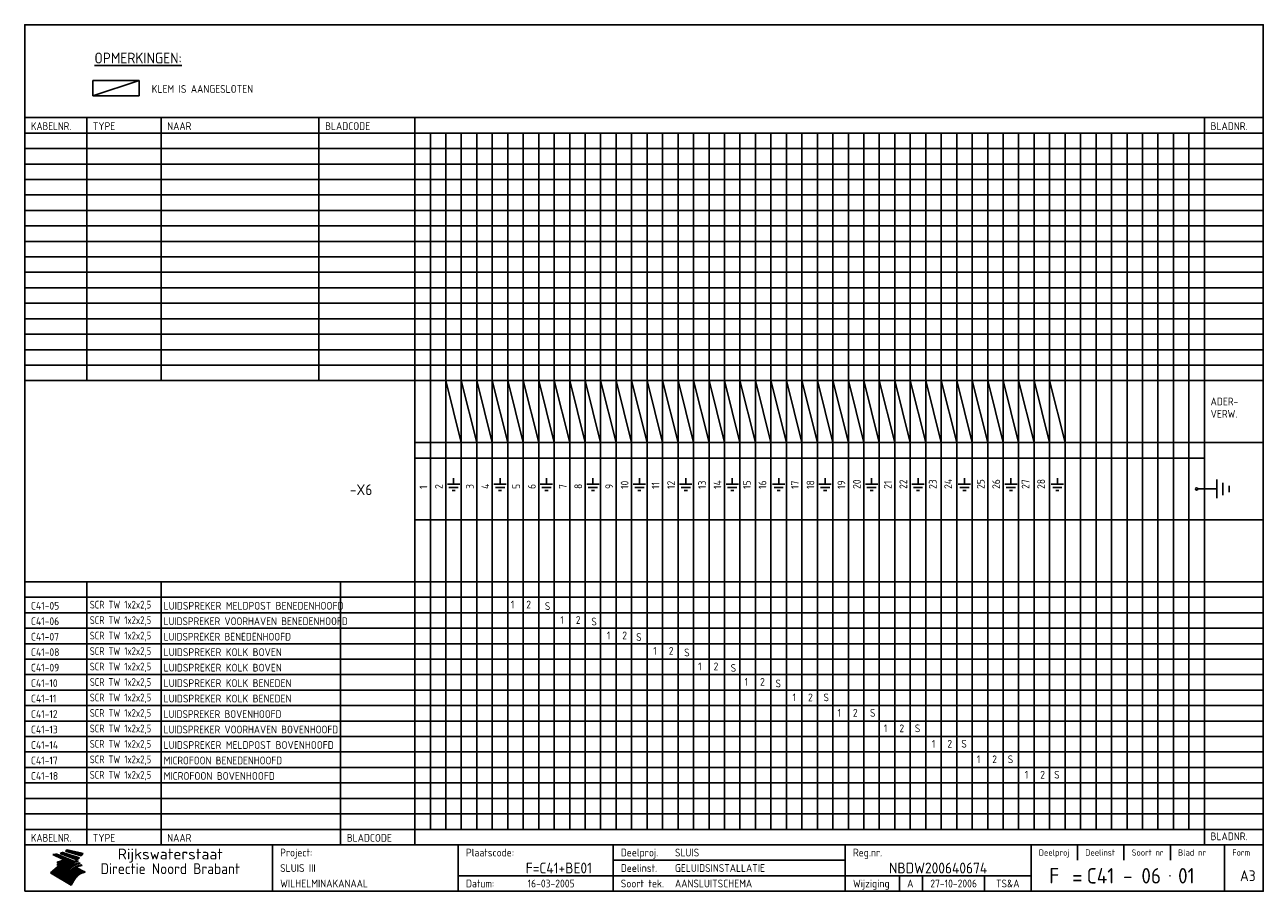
# Model space of a CAD drawing. Extents: x 10 to 410, y 10 to 290.
import ezdxf
from ezdxf.enums import TextEntityAlignment as Align

# ---------------------------------------------------------------- set-up
doc = ezdxf.new("R2010")
doc.units = 0
doc.header["$LTSCALE"] = 10
doc.header["$MEASUREMENT"] = 0
doc.layers.get('0').update_dxf_attribs({"linetype": 'CONTINUOUS'})
for name, color, linetype in [('0-25', 7, 'CONTINUOUS'), ('0-35', 2, 'CONTINUOUS'), ('0-50', 3, 'CONTINUOUS'), ('B-25', 7, 'CONTINUOUS'), ('B-35', 2, 'CONTINUOUS'), ('S-25', 7, 'CONTINUOUS'), ('S-35', 2, 'CONTINUOUS')]:
    doc.layers.add(name, color=color, linetype=linetype)
doc.styles.add('ISO', font='iso.shx')
doc.styles.get("Standard").update_dxf_attribs({"font": 'iso.shx'})

# ---------------------------------------------------------------- blocks, each defined once
blk = doc.blocks.new('KADER-A3')
at = {"layer": '0-25'}
for p, q in [((410, 35), (10, 35)), ((410, 30), (10, 30)), ((350, 25), (350, 20)), ((365, 25), (365, 20)), ((380, 25), (380, 20)), ((200, 20), (275, 20)), ((150, 15), (335, 15)), ((292.5, 15), (292.5, 10)), ((300, 15), (300, 10)), ((320, 15), (320, 10))]:
    blk.add_line(p, q, dxfattribs=at)
at = {"layer": '0-25', "color": 7}
for p, q in [((19.1, 21.89), (25.12, 19)), ((19.1, 21.89), (25.12, 19)), ((19.17, 21.86), (20.7, 21.86)), ((19.29, 21.8), (20.83, 21.8)), ((19.4, 21.75), (20.96, 21.75)), ((19.52, 21.69), (21.09, 21.69)), ((19.64, 21.63), (21.22, 21.63)), ((19.74, 21.92), (20.56, 21.92)), ((19.75, 21.58), (21.36, 21.58)), ((19.87, 21.52), (21.49, 21.52)), ((19.99, 21.47), (21.62, 21.47)), ((20.11, 21.41), (21.75, 21.41)), ((20.22, 21.35), (21.88, 21.35)), ((20.25, 21.97), (20.43, 21.97)), ((20.34, 21.3), (22.02, 21.3)), ((20.38, 21.99), (26.02, 19.59)), ((20.38, 21.99), (26.02, 19.59)), ((20.46, 21.24), (22.15, 21.24)), ((20.57, 21.18), (22.28, 21.18)), ((20.69, 21.13), (22.41, 21.13)), ((20.81, 21.07), (22.55, 21.07)), ((20.92, 21.02), (22.68, 21.02)), ((21.04, 20.96), (22.81, 20.96)), ((21.16, 20.9), (22.94, 20.9)), ((21.27, 20.85), (23.07, 20.85)), ((21.39, 20.79), (23.21, 20.79)), ((21.47, 22.25), (26.83, 20.19)), ((21.47, 22.25), (26.83, 20.19)), ((21.49, 22.25), (23.07, 22.25)), ((21.51, 20.73), (23.34, 20.73)), ((21.6, 22.2), (23.25, 22.2)), ((21.63, 20.68), (23.47, 20.68)), ((21.65, 22.31), (22.89, 22.31)), ((21.74, 20.62), (23.6, 20.62)), ((21.75, 22.14), (23.42, 22.14)), ((21.8, 22.37), (22.71, 22.37)), ((21.86, 20.57), (23.73, 20.57)), ((21.9, 22.08), (23.6, 22.08)), ((21.94, 22.42), (22.53, 22.42)), ((21.98, 20.51), (23.87, 20.51)), ((22.04, 22.03), (23.78, 22.03)), ((22.06, 22.48), (22.36, 22.48)), ((22.09, 20.45), (24, 20.45)), ((22.18, 22.53), (27.65, 20.8)), ((22.18, 22.53), (27.65, 20.8)), ((22.19, 21.97), (23.96, 21.97)), ((22.21, 20.4), (24.13, 20.4)), ((22.33, 20.34), (24.26, 20.34)), ((22.34, 21.92), (24.13, 21.92)), ((22.37, 20), (23.08, 20)), ((22.44, 20.28), (24.4, 20.28)), ((22.48, 21.86), (24.31, 21.86)), ((22.49, 20.06), (23.04, 20.06)), ((22.56, 20.23), (24.53, 20.23)), ((22.61, 20.12), (22.93, 20.12)), ((22.63, 21.8), (24.49, 21.8)), ((22.68, 20.17), (24.66, 20.17)), ((22.71, 20.17), (22.82, 20.17)), ((23.11, 20.02), (22.77, 20.2)), ((23.11, 20.02), (22.77, 20.2)), ((22.78, 21.75), (24.67, 21.75)), ((22.79, 20.12), (24.79, 20.12)), ((22.91, 20.06), (24.92, 20.06)), ((22.92, 21.69), (24.85, 21.69)), ((23.03, 20), (25.06, 20)), ((23.07, 21.63), (25.02, 21.63)), ((23.14, 22.99), (28.22, 21.46)), ((23.14, 22.99), (28.22, 21.46)), ((23.15, 22.98), (25.33, 22.98)), ((23.22, 21.58), (25.2, 21.58)), ((23.23, 23.04), (25.09, 23.04)), ((23.32, 23.1), (24.84, 23.1)), ((23.34, 22.93), (25.57, 22.93)), ((23.36, 21.52), (25.38, 21.52)), ((23.4, 23.15), (24.6, 23.15)), ((23.49, 23.21), (24.36, 23.21)), ((23.51, 21.47), (25.56, 21.47)), ((23.52, 22.87), (25.81, 22.87)), ((23.57, 23.27), (24.12, 23.27)), ((23.64, 23.32), (23.87, 23.32)), ((23.66, 21.41), (25.74, 21.41)), ((23.7, 23.36), (28.82, 22.17)), ((23.7, 23.36), (28.82, 22.17)), ((23.71, 22.82), (26.06, 22.82)), ((23.8, 21.35), (25.91, 21.35)), ((23.9, 22.76), (26.3, 22.76)), ((23.95, 21.3), (26.09, 21.3)), ((24.09, 22.7), (26.54, 22.7)), ((24.09, 21.24), (26.27, 21.24)), ((24.24, 21.18), (26.45, 21.18)), ((24.27, 22.65), (26.78, 22.65)), ((24.39, 21.13), (26.62, 21.13)), ((24.46, 22.59), (27.03, 22.59)), ((24.53, 21.07), (26.8, 21.07)), ((24.65, 22.53), (27.27, 22.53)), ((24.68, 21.02), (26.98, 21.02)), ((24.83, 20.96), (27.16, 20.96)), ((24.84, 22.48), (27.51, 22.48)), ((24.97, 20.9), (27.34, 20.9)), ((25.02, 22.42), (27.75, 22.42)), ((25.12, 20.85), (27.51, 20.85)), ((25.21, 22.37), (28, 22.37)), ((25.27, 20.79), (27.63, 20.79)), ((25.4, 22.31), (28.24, 22.31)), ((25.41, 20.73), (27.57, 20.73)), ((25.56, 20.68), (27.51, 20.68)), ((25.58, 22.25), (28.48, 22.25)), ((25.71, 20.62), (27.44, 20.62)), ((25.77, 22.2), (28.72, 22.2)), ((25.85, 20.57), (27.37, 20.57)), ((25.96, 22.14), (28.79, 22.14)), ((26, 20.51), (27.29, 20.51)), ((26.15, 22.08), (28.75, 22.08)), ((26.15, 20.45), (27.22, 20.45)), ((26.29, 20.4), (27.14, 20.4)), ((26.33, 22.03), (28.71, 22.03)), ((26.44, 20.34), (27.06, 20.34)), ((26.52, 21.97), (28.66, 21.97)), ((26.59, 20.28), (26.97, 20.28)), ((26.71, 21.92), (28.62, 21.92)), ((26.73, 20.23), (26.89, 20.23)), ((26.9, 21.86), (28.57, 21.86)), ((27.08, 21.8), (28.52, 21.8)), ((27.27, 21.75), (28.48, 21.75)), ((27.46, 21.69), (28.43, 21.69)), ((27.65, 21.63), (28.38, 21.63)), ((27.83, 21.58), (28.33, 21.58)), ((28.02, 21.52), (28.28, 21.52)), ((28.21, 21.47), (28.22, 21.47)), ((20.58, 17.88), (18.3, 16)), ((20.58, 17.88), (18.3, 16)), ((24.94, 11.97), (18.3, 16)), ((24.94, 11.97), (18.3, 16)), ((18.31, 16.01), (20.96, 16.01)), ((18.38, 16.07), (21.46, 16.07)), ((18.45, 16.12), (21.88, 16.12)), ((18.52, 16.18), (22.15, 16.18)), ((18.59, 16.23), (22.38, 16.23)), ((18.65, 16.29), (22.58, 16.29)), ((18.72, 16.35), (22.75, 16.35)), ((18.79, 16.4), (22.91, 16.4)), ((18.86, 16.46), (20.6, 16.46)), ((18.93, 16.52), (20.6, 16.52)), ((18.99, 16.57), (20.6, 16.57)), ((19.06, 16.63), (20.6, 16.63)), ((19.13, 16.68), (20.6, 16.68)), ((19.2, 16.74), (20.6, 16.74)), ((19.27, 16.8), (20.6, 16.8)), ((19.33, 16.85), (21.07, 16.85)), ((19.4, 16.91), (21.55, 16.91)), ((19.47, 16.97), (21.88, 16.97)), ((19.54, 17.02), (22.13, 17.02)), ((19.61, 17.08), (22.34, 17.08)), ((19.67, 17.13), (20.6, 17.13)), ((19.74, 17.19), (20.6, 17.19)), ((19.81, 17.25), (20.6, 17.25)), ((19.88, 17.3), (20.6, 17.3)), ((19.95, 17.36), (20.6, 17.36)), ((20.01, 17.42), (20.6, 17.42)), ((20.08, 17.47), (20.93, 17.47)), ((20.15, 17.53), (21.26, 17.53)), ((20.22, 17.58), (21.51, 17.58)), ((20.29, 17.64), (21.72, 17.64)), ((20.35, 17.7), (21.9, 17.7)), ((20.42, 17.75), (22.07, 17.75)), ((20.49, 17.81), (22.22, 17.81)), ((20.56, 17.87), (22.36, 17.87)), ((20.6, 19.11), (20.58, 19.51)), ((20.6, 19.11), (20.58, 19.51)), ((20.58, 19.5), (22.09, 19.5)), ((20.58, 19.44), (21.95, 19.44)), ((20.59, 19.38), (21.79, 19.38)), ((20.59, 19.33), (21.62, 19.33)), ((20.59, 19.27), (21.42, 19.27)), ((20.6, 19.22), (21.2, 19.22)), ((20.6, 19.16), (20.93, 19.16)), ((20.6, 19.11), (20.69, 19.12)), ((20.6, 19.11), (20.69, 19.12)), ((20.6, 18.79), (20.77, 18.81)), ((20.6, 18.79), (20.77, 18.81)), ((20.6, 18.29), (20.6, 18.79)), ((20.6, 18.29), (20.6, 18.79)), ((20.6, 18.77), (22.46, 18.77)), ((20.6, 18.71), (22.33, 18.71)), ((20.6, 18.65), (22.19, 18.65)), ((20.6, 18.6), (22.04, 18.6)), ((20.6, 18.54), (21.87, 18.54)), ((20.6, 18.48), (21.68, 18.48)), ((20.6, 18.43), (21.46, 18.43)), ((20.6, 18.37), (21.21, 18.37)), ((20.6, 18.29), (20.88, 18.32)), ((20.6, 18.29), (20.88, 18.32)), ((20.6, 18.32), (20.87, 18.32)), ((20.6, 17.88), (20.86, 17.91)), ((20.6, 17.88), (20.86, 17.91)), ((20.6, 17.43), (20.97, 17.48)), ((20.6, 17.43), (20.97, 17.48)), ((20.6, 17.43), (20.6, 17.09)), ((20.6, 17.43), (20.6, 17.09)), ((20.6, 17.09), (21.26, 17.16)), ((20.6, 17.09), (21.26, 17.16)), ((20.6, 16.8), (21.37, 16.89)), ((20.6, 16.8), (21.37, 16.89)), ((20.6, 16.8), (20.6, 16.45)), ((20.6, 16.8), (20.6, 16.45)), ((20.6, 16.45), (21.56, 16.56)), ((20.6, 16.45), (21.56, 16.56)), ((20.6, 15.97), (21.67, 16.09)), ((20.6, 15.97), (21.67, 16.09)), ((20.7, 16.46), (23.06, 16.46)), ((20.9, 19.55), (22.23, 19.55)), ((20.9, 18.82), (22.59, 18.82)), ((20.98, 17.92), (22.5, 17.92)), ((21.02, 17.13), (22.53, 17.13)), ((21.19, 19.61), (22.35, 19.61)), ((21.2, 16.52), (23.2, 16.52)), ((21.32, 18.88), (22.71, 18.88)), ((21.32, 17.98), (22.62, 17.98)), ((21.42, 19.67), (22.47, 19.67)), ((21.47, 17.19), (22.7, 17.19)), ((21.59, 18.03), (22.74, 18.03)), ((21.61, 18.93), (22.82, 18.93)), ((21.62, 19.72), (22.59, 19.72)), ((21.72, 16.57), (23.32, 16.57)), ((21.77, 17.25), (22.85, 17.25)), ((21.8, 19.78), (22.69, 19.78)), ((21.8, 18.09), (22.85, 18.09)), ((21.84, 18.99), (22.92, 18.99)), ((21.96, 19.83), (22.79, 19.83)), ((21.99, 18.15), (22.95, 18.15)), ((22.01, 17.3), (22.99, 17.3)), ((22.03, 19.05), (23.03, 19.05)), ((22.1, 16.63), (23.44, 16.63)), ((22.11, 19.89), (22.89, 19.89)), ((22.16, 18.2), (23.05, 18.2)), ((22.21, 19.1), (23.12, 19.1)), ((22.21, 17.36), (23.12, 17.36)), ((22.24, 19.95), (22.99, 19.95)), ((22.31, 18.26), (23.15, 18.26)), ((22.36, 19.16), (23.22, 19.16)), ((22.38, 16.68), (23.56, 16.68)), ((22.39, 17.42), (23.24, 17.42)), ((22.45, 18.32), (23.24, 18.32)), ((22.51, 19.22), (23.3, 19.22)), ((22.56, 17.47), (23.36, 17.47)), ((22.59, 18.37), (23.33, 18.37)), ((22.6, 16.74), (23.66, 16.74)), ((22.64, 19.27), (23.39, 19.27)), ((22.71, 18.43), (23.42, 18.43)), ((22.71, 17.53), (23.47, 17.53)), ((22.77, 19.33), (23.47, 19.33)), ((22.79, 16.8), (23.77, 16.8)), ((22.83, 18.48), (23.5, 18.48)), ((22.84, 17.58), (23.57, 17.58)), ((22.89, 19.38), (23.55, 19.38)), ((22.94, 18.54), (23.58, 18.54)), ((22.96, 16.85), (23.86, 16.85)), ((22.97, 17.64), (23.67, 17.64)), ((23, 19.44), (23.63, 19.44)), ((23.04, 18.6), (23.66, 18.6)), ((23.1, 19.5), (23.72, 19.5)), ((23.1, 17.7), (23.77, 17.7)), ((23.12, 16.91), (23.96, 16.91)), ((23.14, 18.65), (23.74, 18.65)), ((23.15, 19.95), (25.19, 19.95)), ((23.21, 19.55), (23.8, 19.55)), ((23.21, 17.75), (23.86, 17.75)), ((23.21, 16.01), (28.9, 16.01)), ((23.24, 18.71), (23.82, 18.71)), ((23.26, 19.89), (25.32, 19.89)), ((23.26, 16.97), (24.05, 16.97)), ((23.3, 19.61), (23.88, 19.61)), ((23.32, 17.81), (23.95, 17.81)), ((23.33, 18.77), (23.91, 18.77)), ((23.37, 16.07), (29.08, 16.07)), ((23.38, 19.83), (25.45, 19.83)), ((23.39, 19.67), (23.81, 19.67)), ((23.39, 17.02), (24.14, 17.02)), ((23.42, 18.82), (23.99, 18.82)), ((23.42, 17.87), (24.03, 17.87)), ((23.45, 19.7), (23.58, 19.79)), ((23.45, 19.7), (23.58, 19.79)), ((23.48, 19.72), (23.7, 19.72)), ((23.5, 19.78), (25.58, 19.78)), ((23.51, 18.88), (24.07, 18.88)), ((23.51, 16.12), (29.27, 16.12)), ((23.52, 17.92), (24.11, 17.92)), ((23.52, 17.08), (24.22, 17.08)), ((23.54, 18.9), (24.3, 19.42)), ((23.54, 18.9), (24.3, 19.42)), ((23.56, 19.78), (23.59, 19.78)), ((23.56, 19.39), (23.9, 19.62)), ((23.56, 19.39), (23.9, 19.62)), ((23.58, 19.79), (23.9, 19.62)), ((23.58, 19.79), (23.9, 19.62)), ((23.59, 18.93), (24.15, 18.93)), ((23.61, 19.72), (25.72, 19.72)), ((23.62, 17.98), (24.2, 17.98)), ((23.63, 17.13), (24.3, 17.13)), ((23.65, 18.59), (24.62, 19.25)), ((23.65, 18.59), (24.62, 19.25)), ((29.41, 16.17), (23.65, 16.17)), ((23.67, 18.99), (24.23, 18.99)), ((23.71, 18.03), (24.28, 18.03)), ((23.73, 19.67), (25.85, 19.67)), ((23.75, 19.05), (24.32, 19.05)), ((23.75, 17.19), (24.38, 17.19)), ((23.77, 16.23), (29.47, 16.23)), ((23.79, 18.09), (24.36, 18.09)), ((23.83, 19.1), (24.4, 19.1)), ((23.85, 19.61), (25.98, 19.61)), ((23.85, 17.25), (24.46, 17.25)), ((23.88, 18.15), (24.44, 18.15)), ((23.89, 16.29), (29.36, 16.29)), ((23.92, 19.16), (24.48, 19.16)), ((23.94, 18.19), (25.23, 19.07)), ((23.94, 18.19), (25.23, 19.07)), ((23.95, 17.3), (24.55, 17.3)), ((23.96, 19.55), (25.96, 19.55)), ((23.96, 18.2), (24.53, 18.2)), ((24, 19.22), (24.56, 19.22)), ((24, 16.35), (29.24, 16.35)), ((24.04, 18.26), (24.61, 18.26)), ((24.05, 17.36), (24.63, 17.36)), ((24.06, 17.88), (25.34, 18.76)), ((24.06, 17.88), (25.34, 18.76)), ((24.08, 19.5), (25.88, 19.5)), ((24.08, 19.27), (24.58, 19.27)), ((24.11, 16.4), (29.13, 16.4)), ((24.13, 18.32), (24.69, 18.32)), ((24.14, 17.42), (24.71, 17.42)), ((24.16, 19.33), (24.47, 19.33)), ((24.2, 19.44), (25.79, 19.44)), ((24.21, 18.37), (24.77, 18.37)), ((24.21, 16.46), (29.02, 16.46)), ((24.23, 17.47), (24.79, 17.47)), ((24.24, 17.48), (25.52, 18.36)), ((24.24, 17.48), (25.52, 18.36)), ((24.25, 19.38), (24.36, 19.38)), ((24.29, 18.43), (24.85, 18.43)), ((24.3, 19.42), (24.62, 19.25)), ((24.3, 19.42), (24.62, 19.25)), ((24.31, 19.38), (25.71, 19.38)), ((24.31, 17.53), (24.87, 17.53)), ((24.31, 16.52), (28.91, 16.52)), ((24.35, 17.17), (25.64, 18.05)), ((24.35, 17.17), (25.64, 18.05)), ((24.37, 18.48), (24.94, 18.48)), ((24.39, 17.58), (24.96, 17.58)), ((24.4, 16.57), (28.79, 16.57)), ((24.43, 19.33), (25.62, 19.33)), ((24.45, 18.54), (25.02, 18.54)), ((24.47, 17.64), (25.04, 17.64)), ((24.49, 16.63), (28.68, 16.63)), ((24.54, 18.6), (25.1, 18.6)), ((24.55, 19.27), (25.54, 19.27)), ((24.56, 17.7), (25.12, 17.7)), ((24.57, 16.68), (28.57, 16.68)), ((24.62, 18.65), (25.18, 18.65)), ((24.63, 16.72), (25.91, 17.6)), ((24.63, 16.72), (25.91, 17.6)), ((24.64, 17.75), (25.2, 17.75)), ((24.66, 16.74), (28.45, 16.74)), ((24.67, 19.22), (25.45, 19.22)), ((24.7, 18.71), (25.27, 18.71)), ((24.72, 17.81), (25.29, 17.81)), ((24.74, 16.8), (28.34, 16.8)), ((24.78, 19.16), (25.37, 19.16)), ((24.78, 18.77), (25.34, 18.77)), ((24.8, 17.87), (25.37, 17.87)), ((24.82, 16.85), (28.23, 16.85)), ((24.87, 18.82), (25.4, 18.82)), ((24.89, 17.92), (25.45, 17.92)), ((24.9, 19.1), (25.28, 19.1)), ((24.9, 16.91), (28.11, 16.91)), ((24.95, 18.88), (25.45, 18.88)), ((24.97, 17.98), (25.53, 17.98)), ((24.99, 16.97), (28, 16.97)), ((25.02, 19.05), (25.2, 19.05)), ((25.03, 18.93), (25.51, 18.93)), ((25.05, 18.03), (25.61, 18.03)), ((25.07, 17.02), (27.89, 17.02)), ((25.11, 18.99), (25.57, 18.99)), ((26.02, 19.59), (25.12, 19)), ((26.02, 19.59), (25.12, 19)), ((25.13, 18.09), (25.68, 18.09)), ((25.15, 17.08), (27.77, 17.08)), ((25.19, 19.05), (25.63, 19.05)), ((25.21, 18.15), (25.75, 18.15)), ((25.23, 17.13), (27.66, 17.13)), ((25.26, 19.1), (25.7, 19.1)), ((25.3, 18.2), (25.82, 18.2)), ((25.31, 17.19), (27.55, 17.19)), ((25.33, 19.16), (25.77, 19.16)), ((25.38, 18.26), (25.89, 18.26)), ((25.39, 19.22), (25.85, 19.22)), ((25.4, 17.25), (27.43, 17.25)), ((25.46, 18.32), (25.97, 18.32)), ((25.47, 19.27), (25.93, 19.27)), ((25.48, 17.3), (27.32, 17.3)), ((25.54, 19.33), (26.03, 19.33)), ((25.54, 18.37), (26.06, 18.37)), ((25.56, 17.36), (27.21, 17.36)), ((25.62, 18.43), (26.14, 18.43)), ((25.63, 19.38), (26.13, 19.38)), ((25.64, 17.42), (27.1, 17.42)), ((25.7, 18.48), (26.24, 18.48)), ((25.72, 19.44), (26.24, 19.44)), ((25.73, 17.47), (26.98, 17.47)), ((25.79, 18.54), (26.34, 18.54)), ((25.81, 17.53), (26.87, 17.53)), ((25.82, 19.5), (26.36, 19.5)), ((25.89, 18.6), (26.46, 18.6)), ((25.89, 17.58), (26.76, 17.58)), ((25.93, 19.55), (26.53, 19.55)), ((25.96, 17.64), (26.64, 17.64)), ((25.99, 18.65), (26.58, 18.65)), ((26.04, 17.7), (26.59, 17.7)), ((26.06, 19.61), (26.85, 19.61)), ((26.1, 18.71), (26.72, 18.71)), ((26.12, 17.75), (26.67, 17.75)), ((26.2, 17.81), (26.76, 17.81)), ((26.21, 19.67), (27.23, 19.67)), ((26.23, 18.77), (26.89, 18.77)), ((26.29, 17.87), (26.86, 17.87)), ((26.37, 18.82), (27.09, 18.82)), ((26.39, 17.92), (26.97, 17.92)), ((26.44, 19.72), (27.18, 19.72)), ((26.49, 17.98), (27.09, 17.98)), ((26.53, 18.88), (27.34, 18.88)), ((26.56, 17.68), (29.54, 16.2)), ((26.56, 17.68), (29.54, 16.2)), ((26.6, 18.03), (27.22, 18.03)), ((26.72, 18.09), (27.38, 18.09)), ((26.73, 18.93), (27.66, 18.93)), ((26.85, 18.15), (27.56, 18.15)), ((26.99, 18.99), (27.9, 18.99)), ((27, 18.2), (27.8, 18.2)), ((27.13, 19.78), (27.25, 19.64)), ((27.13, 19.78), (27.25, 19.64)), ((27.18, 18.26), (28.13, 18.26)), ((27.26, 19.05), (27.84, 19.05)), ((27.39, 18.32), (28.47, 18.32)), ((27.7, 18.37), (28.49, 18.37)), ((27.78, 19.1), (27.93, 18.96)), ((27.78, 19.1), (27.93, 18.96)), ((28, 18.43), (28.44, 18.43)), ((28.29, 15.83), (29.54, 16.2)), ((28.29, 15.83), (29.54, 16.2)), ((28.39, 18.48), (28.54, 18.32)), ((28.39, 18.48), (28.54, 18.32)), ((29.54, 16.2), (29.45, 16.17)), ((29.54, 16.2), (29.45, 16.17)), ((29.46, 16.18), (29.47, 16.18)), ((18.38, 15.95), (20.6, 15.95)), ((18.47, 15.9), (20.6, 15.9)), ((18.57, 15.84), (20.6, 15.84)), ((18.66, 15.78), (20.6, 15.78)), ((18.75, 15.73), (20.6, 15.73)), ((18.85, 15.67), (20.6, 15.67)), ((18.94, 15.62), (20.6, 15.62)), ((19.03, 15.56), (27.83, 15.56)), ((19.12, 15.5), (27.75, 15.5)), ((19.22, 15.45), (27.66, 15.45)), ((19.31, 15.39), (27.58, 15.39)), ((19.4, 15.33), (27.5, 15.33)), ((19.49, 15.28), (27.43, 15.28)), ((19.59, 15.22), (27.36, 15.22)), ((19.68, 15.17), (27.29, 15.17)), ((19.77, 15.11), (27.22, 15.11)), ((19.86, 15.05), (27.15, 15.05)), ((19.96, 15), (27.09, 15)), ((20.05, 14.94), (27.02, 14.94)), ((20.14, 14.88), (26.96, 14.88)), ((20.24, 14.83), (26.9, 14.83)), ((20.33, 14.77), (26.84, 14.77)), ((20.42, 14.72), (26.79, 14.72)), ((20.51, 14.66), (26.73, 14.66)), ((20.6, 15.97), (20.6, 15.58)), ((20.6, 15.97), (20.6, 15.58)), ((20.6, 15.58), (21.95, 15.73)), ((20.6, 15.58), (21.95, 15.73)), ((20.61, 14.6), (26.68, 14.6)), ((20.7, 14.55), (26.62, 14.55)), ((20.79, 14.49), (26.57, 14.49)), ((20.88, 14.43), (26.52, 14.43)), ((20.94, 15.62), (27.92, 15.62)), ((20.98, 14.38), (26.47, 14.38)), ((21.07, 14.32), (26.42, 14.32)), ((21.16, 14.27), (26.38, 14.27)), ((21.25, 14.21), (26.33, 14.21)), ((21.35, 14.15), (26.29, 14.15)), ((21.44, 14.1), (26.24, 14.1)), ((21.45, 15.67), (28.01, 15.67)), ((21.53, 14.04), (26.2, 14.04)), ((21.63, 13.98), (26.16, 13.98)), ((21.72, 13.93), (26.12, 13.93)), ((21.81, 13.87), (26.08, 13.87)), ((21.9, 13.82), (26.04, 13.82)), ((21.96, 15.73), (28.11, 15.73)), ((22, 13.76), (26, 13.76)), ((22.09, 13.7), (25.96, 13.7)), ((22.18, 13.65), (25.93, 13.65)), ((22.27, 13.59), (25.89, 13.59)), ((22.34, 15.78), (28.21, 15.78)), ((22.37, 13.53), (25.86, 13.53)), ((22.46, 13.48), (25.82, 13.48)), ((22.55, 13.42), (25.79, 13.42)), ((22.62, 15.84), (28.33, 15.84)), ((22.65, 13.37), (25.76, 13.37)), ((22.74, 13.31), (25.73, 13.31)), ((22.83, 13.25), (25.69, 13.25)), ((22.84, 15.9), (28.52, 15.9)), ((22.92, 13.2), (25.66, 13.2)), ((23.02, 13.14), (25.63, 13.14)), ((23.04, 15.95), (28.71, 15.95)), ((23.11, 13.08), (25.59, 13.08)), ((23.2, 13.03), (25.56, 13.03)), ((23.29, 12.97), (25.53, 12.97)), ((23.39, 12.92), (25.5, 12.92)), ((23.48, 12.86), (25.46, 12.86)), ((23.57, 12.8), (25.43, 12.8)), ((23.66, 12.75), (25.4, 12.75)), ((23.76, 12.69), (25.36, 12.69)), ((23.85, 12.63), (25.33, 12.63)), ((23.94, 12.58), (25.3, 12.58)), ((24.04, 12.52), (25.26, 12.52)), ((24.13, 12.47), (25.23, 12.47)), ((24.22, 12.41), (25.2, 12.41)), ((24.31, 12.35), (25.17, 12.35)), ((24.41, 12.3), (25.13, 12.3)), ((24.5, 12.24), (25.1, 12.24)), ((24.59, 12.18), (25.07, 12.18)), ((24.68, 12.13), (25.03, 12.13)), ((24.78, 12.07), (25, 12.07)), ((24.87, 12.02), (24.97, 12.02)), ((24.94, 11.97), (25.81, 13.45)), ((24.94, 11.97), (25.81, 13.45))]:
    blk.add_line(p, q, dxfattribs=at)
for centre, radius, start, end in [((19.15, 29.7), 7.8, 269.6055, 279.0886), ((19.15, 29.7), 7.8, 269.6055, 279.0886), ((19.93, 25.38), 5.91, 276.3402, 298.7463), ((19.93, 25.38), 5.91, 276.3402, 298.7463), ((19.84, 25.09), 6.03, 278.129, 302.868), ((19.84, 25.09), 6.03, 278.129, 302.868), ((19.84, 27.26), 5.27, 288.0217, 296.3084), ((19.84, 27.26), 5.27, 288.0217, 296.3084), ((20.49, 27.56), 5.28, 300.0654, 307.393), ((20.49, 27.56), 5.28, 300.0654, 307.393), ((24.11, 24.7), 5.26, 301.1147, 312.2814), ((24.11, 24.7), 5.26, 301.1147, 312.2814), ((21.95, 27.32), 8.59, 316.9248, 323.1399), ((21.95, 27.32), 8.59, 316.9248, 323.1399), ((20.21, 23.78), 5.91, 273.6149, 304.3803), ((20.21, 23.78), 5.91, 273.6149, 304.3803), ((20.35, 24.56), 5.76, 274.164, 302.5474), ((20.35, 24.56), 5.76, 274.164, 302.5474), ((20.05, 24.28), 6.02, 277.9472, 305.7139), ((20.05, 24.28), 6.02, 277.9472, 305.7139), ((20.04, 23.49), 6.09, 278.8115, 306.4242), ((20.04, 23.49), 6.09, 278.8115, 306.4242), ((20.53, 23.07), 5.96, 277.0519, 304.973), ((20.53, 23.07), 5.96, 277.0519, 304.973), ((20.72, 22.76), 5.91, 276.3402, 304.3803), ((20.72, 22.76), 5.91, 276.3402, 304.3803), ((21.06, 22.34), 5.81, 274.9043, 303.1745), ((21.06, 22.34), 5.81, 274.9043, 303.1745), ((20.82, 22.06), 6.04, 278.1111, 305.8489), ((20.82, 22.06), 6.04, 278.1111, 305.8489), ((21.3, 21.6), 5.91, 276.3402, 304.3803), ((21.3, 21.6), 5.91, 276.3402, 304.3803), ((27.05, 17.17), 2.63, 107.4286, 133.7799), ((27.05, 17.17), 2.63, 107.4286, 133.7799), ((27.45, 16.91), 2.81, 110.4143, 138.7411), ((27.45, 16.91), 2.81, 110.4143, 138.7411), ((27.57, 15.64), 3.4, 98.1566, 126.9045), ((27.57, 15.64), 3.4, 98.1566, 126.9045), ((27.91, 15.54), 3.39, 100.5835, 132.088), ((27.91, 15.54), 3.39, 100.5835, 132.088), ((28.21, 14.74), 3.67, 95.7581, 128.7216), ((28.21, 14.74), 3.67, 95.7581, 128.7216), ((27.01, 16.84), 2.93, 87.7348, 104.8316), ((27.01, 16.84), 2.93, 87.7348, 104.8316), ((27.37, 15.71), 3.93, 91.7838, 103.2817), ((27.37, 15.71), 3.93, 91.7838, 103.2817), ((28.4, 15.05), 3.21, 96.3886, 125.0052), ((28.4, 15.05), 3.21, 96.3886, 125.0052), ((27.82, 16.31), 2.8, 90.634, 105.1984), ((27.82, 16.31), 2.8, 90.634, 105.1984), ((28.19, 15.04), 3.93, 93.8342, 103.2817), ((28.19, 15.04), 3.93, 93.8342, 103.2817), ((28.58, 15.69), 2.8, 93.8141, 105.1984), ((28.58, 15.69), 2.8, 93.8141, 105.1984), ((28.95, 14.41), 3.93, 96.0135, 103.2817), ((28.95, 14.41), 3.93, 96.0135, 103.2817), ((31.24, 10.26), 6.3, 117.9568, 149.6251), ((31.24, 10.26), 6.3, 117.9568, 149.6251)]:
    blk.add_arc(centre, radius, start, end, dxfattribs=at)
at = {"layer": '0-35'}
for p, q in [((90, 25), (90, 10)), ((150, 25), (150, 10)), ((200, 25), (200, 10)), ((275, 25), (275, 10)), ((335, 25), (335, 10)), ((397.5, 25), (397.5, 10))]:
    blk.add_line(p, q, dxfattribs=at)
at = {"layer": '0-50'}
for p, q in [((10, 25), (410, 25)), ((348.75, 15), (351.25, 15)), ((348.75, 13.5), (351.25, 13.5))]:
    blk.add_line(p, q, dxfattribs=at)
blk.add_lwpolyline([(10, 10), (410, 10), (410, 290), (10, 290)], close=True, dxfattribs=at)
at = {"layer": '0-50', "const_width": 0.25}
blk.add_lwpolyline([(379.75, 15, 1), (380, 15, 1)], format="xyb", close=True, dxfattribs=at)
at = {"layer": '0-25', "style": 'ISO'}
for s, height, p in [('Project:', 2.5, (92.5, 22.5)), ('Plaatscode:', 2.5, (152.5, 22.5)), ('Deelproj.', 2.5, (202.5, 22.5)), ('Reg.nr.', 2.5, (277.5, 22.5)), ('Deelproj', 2, (337.5, 22.5)), ('Deelinst', 2, (352.5, 22.5)), ('Soort nr', 2, (367.5, 22.5)), ('Blad nr', 2, (382.5, 22.5)), ('Form', 2, (400, 22.5)), ('Deelinst.', 2.5, (202.5, 17.5)), ('Datum:', 2.5, (152.5, 12.5)), ('Soort tek.', 2.5, (202.5, 12.5)), ('Wijziging', 2.5, (277.5, 12.5))]:
    blk.add_text(s, height=height, dxfattribs=at).set_placement(p, align=Align.MIDDLE_LEFT)
for tag, p in [('N', (220, 22.5)), ('B', (92.5, 17.5)), ('P', (220, 17.5)), ('C', (92.5, 12.5)), ('U', (220, 12.5)), ('REV', (295, 12.5))]:
    blk.add_attdef(tag, text='', height=2.5, dxfattribs=at).set_placement(p, align=Align.MIDDLE_LEFT)
for tag, p in [('W', (180, 12.5)), ('Z', (310, 12.5)), ('Y', (327.5, 12.5))]:
    blk.add_attdef(tag, text='', height=2.5, dxfattribs=at).set_placement(p, align=Align.MIDDLE)
at = {"layer": '0-35', "style": 'ISO', "width": 1.00614}
blk.add_text('Rijkswaterstaat', height=3.5, dxfattribs=at).set_placement((40, 20.28), (74, 20.28), align=Align.FIT)
at = {"layer": '0-35', "color": 2, "style": 'ISO', "width": 0.948867}
blk.add_text('Directie Noord Brabant', height=3.5, dxfattribs=at).set_placement((34.5, 15.53), (79.5, 15.53), align=Align.FIT)
at = {"layer": '0-35', "style": 'ISO'}
for tag, p in [('X', (178.5, 17.5)), ('FORM', (402.5, 15))]:
    blk.add_attdef(tag, text='', height=3.5, dxfattribs=at).set_placement(p, align=Align.MIDDLE_LEFT)
blk.add_attdef('RNR', text='', height=3.5, dxfattribs=at).set_placement((305, 17.5), align=Align.MIDDLE)
at = {"layer": '0-50', "style": 'ISO'}
for tag, p in [('M', (342.5, 15)), ('O', (365, 15))]:
    blk.add_attdef(tag, text='', height=5, dxfattribs=at).set_placement(p, align=Align.MIDDLE)
blk.add_attdef('Q', text='', height=5, dxfattribs=at).set_placement((382.5, 15), align=Align.MIDDLE_LEFT)

msp = doc.modelspace()

# ---------------------------------------------------------------- linework, layer by layer
for p, q in [((147.5, 141.5), (146.5, 141.5)), ((147, 141.5), (150.5, 141.5)), ((147, 140.5), (150, 140.5)), ((148.5, 143.5), (148.5, 141.5)), ((150, 140.5), (150, 140.5)), ((162.5, 141.5), (161.5, 141.5)), ((162, 141.5), (165.5, 141.5)), ((162, 140.5), (165, 140.5)), ((163.5, 143.5), (163.5, 141.5)), ((165, 140.5), (165, 140.5)), ((177.5, 141.5), (176.5, 141.5)), ((177, 141.5), (180.5, 141.5)), ((177, 140.5), (180, 140.5)), ((178.5, 143.5), (178.5, 141.5)), ((180, 140.5), (180, 140.5)), ((192.5, 141.5), (191.5, 141.5)), ((192, 141.5), (195.5, 141.5)), ((192, 140.5), (195, 140.5)), ((193.5, 143.5), (193.5, 141.5)), ((195, 140.5), (195, 140.5)), ((207.5, 141.5), (206.5, 141.5)), ((207, 141.5), (210.5, 141.5)), ((207, 140.5), (210, 140.5)), ((208.5, 143.5), (208.5, 141.5)), ((210, 140.5), (210, 140.5)), ((222.5, 141.5), (221.5, 141.5)), ((222, 141.5), (225.5, 141.5)), ((222, 140.5), (225, 140.5)), ((223.5, 143.5), (223.5, 141.5)), ((225, 140.5), (225, 140.5)), ((237.5, 141.5), (236.5, 141.5)), ((237, 141.5), (240.5, 141.5)), ((237, 140.5), (240, 140.5)), ((238.5, 143.5), (238.5, 141.5)), ((240, 140.5), (240, 140.5)), ((252.5, 141.5), (251.5, 141.5)), ((252, 141.5), (255.5, 141.5)), ((252, 140.5), (255, 140.5)), ((253.5, 143.5), (253.5, 141.5)), ((255, 140.5), (255, 140.5)), ((267.5, 141.5), (266.5, 141.5)), ((267, 141.5), (270.5, 141.5)), ((267, 140.5), (270, 140.5)), ((268.5, 143.5), (268.5, 141.5)), ((270, 140.5), (270, 140.5)), ((282.5, 141.5), (281.5, 141.5)), ((282, 141.5), (285.5, 141.5)), ((282, 140.5), (285, 140.5)), ((283.5, 143.5), (283.5, 141.5)), ((285, 140.5), (285, 140.5)), ((297.5, 141.5), (296.5, 141.5)), ((297, 141.5), (300.5, 141.5)), ((297, 140.5), (300, 140.5)), ((298.5, 143.5), (298.5, 141.5)), ((300, 140.5), (300, 140.5)), ((312.5, 141.5), (311.5, 141.5)), ((312, 141.5), (315.5, 141.5)), ((312, 140.5), (315, 140.5)), ((313.5, 143.5), (313.5, 141.5)), ((315, 140.5), (315, 140.5)), ((315, 140.5), (315, 140.5)), ((327.5, 141.5), (326.5, 141.5)), ((327, 141.5), (330.5, 141.5)), ((327, 140.5), (330, 140.5)), ((328.5, 143.5), (328.5, 141.5)), ((330, 140.5), (330, 140.5)), ((342.5, 141.5), (341.5, 141.5)), ((342, 141.5), (345.5, 141.5)), ((342, 140.5), (345, 140.5)), ((343.5, 143.5), (343.5, 141.5)), ((345, 140.5), (345, 140.5)), ((148, 139.5), (149, 139.5)), ((163, 139.5), (164, 139.5)), ((178, 139.5), (179, 139.5)), ((193, 139.5), (194, 139.5)), ((208, 139.5), (209, 139.5)), ((223, 139.5), (224, 139.5)), ((238, 139.5), (239, 139.5)), ((253, 139.5), (254, 139.5)), ((268, 139.5), (269, 139.5)), ((283, 139.5), (284, 139.5)), ((298, 139.5), (299, 139.5)), ((313, 139.5), (314, 139.5)), ((328, 139.5), (329, 139.5)), ((343, 139.5), (344, 139.5))]:
    msp.add_line(p, q)
at = {"layer": '0-25'}
for p, q in [((151, 155), (146, 175)), ((156, 155), (151, 175)), ((161, 155), (156, 175)), ((166, 155), (161, 175)), ((171, 155), (166, 175)), ((176, 155), (171, 175)), ((181, 155), (176, 175)), ((186, 155), (181, 175)), ((191, 155), (186, 175)), ((196, 155), (191, 175)), ((201, 155), (196, 175)), ((206, 155), (201, 175)), ((211, 155), (206, 175)), ((216, 155), (211, 175)), ((221, 155), (216, 175)), ((226, 155), (221, 175)), ((231, 155), (226, 175)), ((236, 155), (231, 175)), ((241, 155), (236, 175)), ((246, 155), (241, 175)), ((251, 155), (246, 175)), ((256, 155), (251, 175)), ((261, 155), (256, 175)), ((266, 155), (261, 175)), ((271, 155), (266, 175)), ((276, 155), (271, 175)), ((281, 155), (276, 175)), ((286, 155), (281, 175)), ((291, 155), (286, 175)), ((296, 155), (291, 175)), ((301, 155), (296, 175)), ((306, 155), (301, 175)), ((311, 155), (306, 175)), ((316, 155), (311, 175)), ((321, 155), (316, 175)), ((326, 155), (321, 175)), ((331, 155), (326, 175)), ((336, 155), (331, 175)), ((341, 155), (336, 175)), ((346, 155), (341, 175))]:
    msp.add_line(p, q, dxfattribs=at)
at = {"layer": 'S-25'}
for p, q in [((32, 272), (32, 267)), ((47, 272), (32, 272)), ((32, 267), (47, 272)), ((47, 267), (47, 272)), ((32, 267), (47, 267)), ((10, 260), (410, 260)), ((10, 255), (410, 255)), ((141, 255), (141, 175)), ((146, 255), (146, 175)), ((151, 255), (151, 175)), ((156, 255), (156, 175)), ((161, 255), (161, 30)), ((166, 255), (166, 175)), ((171, 255), (171, 175)), ((176, 255), (176, 175)), ((181, 255), (181, 175)), ((186, 255), (186, 30)), ((191, 255), (191, 175)), ((196, 255), (196, 175)), ((201, 255), (201, 175)), ((206, 255), (206, 175)), ((211, 255), (211, 30)), ((216, 255), (216, 175)), ((221, 255), (221, 175)), ((226, 255), (226, 175)), ((231, 255), (231, 175)), ((236, 255), (236, 30)), ((241, 255), (241, 175)), ((246, 255), (246, 175)), ((251, 255), (251, 175)), ((256, 255), (256, 175)), ((261, 255), (261, 30)), ((266, 255), (266, 175)), ((271, 255), (271, 175)), ((276, 255), (276, 175)), ((281, 255), (281, 175)), ((286, 255), (286, 30)), ((291, 255), (291, 175)), ((296, 255), (296, 175)), ((301, 255), (301, 175)), ((306, 255), (306, 175)), ((311, 255), (311, 30)), ((316, 255), (316, 175)), ((321, 255), (321, 175)), ((326, 255), (326, 175)), ((331, 255), (331, 175)), ((336, 255), (336, 30)), ((341, 255), (341, 175)), ((346, 255), (346, 175)), ((351, 255), (351, 175)), ((356, 255), (356, 175)), ((361, 255), (361, 30)), ((366, 255), (366, 175)), ((371, 255), (371, 175)), ((376, 255), (376, 175)), ((381, 255), (381, 175)), ((386, 255), (386, 30)), ((10, 250), (410, 250)), ((10, 245), (410, 245)), ((10, 240), (410, 240)), ((10, 235), (410, 235)), ((10, 230), (410, 230)), ((10, 225), (410, 225)), ((10, 220), (410, 220)), ((10, 215), (410, 215)), ((10, 210), (410, 210)), ((10, 205), (410, 205)), ((10, 200), (410, 200)), ((10, 195), (410, 195)), ((10, 190), (410, 190)), ((10, 185), (410, 185)), ((10, 180), (410, 180)), ((10, 175), (410, 175)), ((141, 175), (141, 110)), ((146, 175), (146, 110)), ((151, 175), (151, 110)), ((156, 175), (156, 110)), ((166, 175), (166, 110)), ((171, 175), (171, 110)), ((176, 175), (176, 110)), ((181, 175), (181, 110)), ((191, 175), (191, 110)), ((196, 175), (196, 110)), ((201, 175), (201, 110)), ((206, 175), (206, 110)), ((216, 175), (216, 110)), ((221, 175), (221, 110)), ((226, 175), (226, 110)), ((231, 175), (231, 110)), ((241, 175), (241, 110)), ((246, 175), (246, 110)), ((251, 175), (251, 110)), ((256, 175), (256, 110)), ((266, 175), (266, 110)), ((271, 175), (271, 110)), ((276, 175), (276, 110)), ((281, 175), (281, 110)), ((291, 175), (291, 110)), ((296, 175), (296, 110)), ((301, 175), (301, 110)), ((306, 175), (306, 110)), ((316, 175), (316, 110)), ((321, 175), (321, 110)), ((326, 175), (326, 110)), ((331, 175), (331, 110)), ((341, 175), (341, 110)), ((346, 175), (346, 110)), ((351, 175), (351, 110)), ((356, 175), (356, 110)), ((366, 175), (366, 110)), ((371, 175), (371, 110)), ((376, 175), (376, 110)), ((381, 175), (381, 110)), ((136, 150), (391, 150)), ((389, 140), (395, 140)), ((395, 143), (395, 137)), ((397, 142), (397, 138)), ((399, 141), (399, 139)), ((10, 110), (410, 110)), ((141, 110), (141, 30)), ((146, 110), (146, 30)), ((151, 110), (151, 30)), ((156, 110), (156, 30)), ((166, 110), (166, 30)), ((171, 110), (171, 30)), ((176, 110), (176, 30)), ((181, 110), (181, 30)), ((191, 110), (191, 30)), ((196, 110), (196, 30)), ((201, 110), (201, 30)), ((206, 110), (206, 30)), ((216, 110), (216, 30)), ((221, 110), (221, 30)), ((226, 110), (226, 30)), ((231, 110), (231, 30)), ((241, 110), (241, 30)), ((246, 110), (246, 30)), ((251, 110), (251, 30)), ((256, 110), (256, 30)), ((266, 110), (266, 30)), ((271, 110), (271, 30)), ((276, 110), (276, 30)), ((281, 110), (281, 30)), ((291, 110), (291, 30)), ((296, 110), (296, 30)), ((301, 110), (301, 30)), ((306, 110), (306, 30)), ((316, 110), (316, 30)), ((321, 110), (321, 30)), ((326, 110), (326, 30)), ((331, 110), (331, 30)), ((341, 110), (341, 30)), ((346, 110), (346, 30)), ((351, 110), (351, 30)), ((356, 110), (356, 30)), ((366, 110), (366, 30)), ((371, 110), (371, 30)), ((376, 110), (376, 30)), ((381, 110), (381, 30)), ((10, 105), (410, 105)), ((10, 100), (410, 100)), ((10, 95), (410, 95)), ((10, 90), (410, 90)), ((10, 85), (410, 85)), ((10, 80), (410, 80)), ((10, 75), (410, 75)), ((10, 70), (410, 70)), ((10, 65), (410, 65)), ((10, 60), (410, 60)), ((10, 55), (410, 55)), ((10, 50), (410, 50)), ((10, 45), (410, 45)), ((10, 40), (410, 40)), ((10, 35), (410, 35)), ((10, 30), (410, 30))]:
    msp.add_line(p, q, dxfattribs=at)
for start, end in [(0, 180), (180, 0)]:
    msp.add_arc((388.5, 140), 0.375, start, end, dxfattribs=at)
at = {"layer": 'S-35'}
for p, q in [((30, 260), (30, 175)), ((54, 260), (54, 175)), ((105, 260), (105, 175)), ((136, 260), (136, 25)), ((391, 260), (391, 25)), ((136, 155), (410, 155)), ((136, 130), (410, 130)), ((30, 110), (30, 25)), ((54, 110), (54, 25)), ((112, 110), (112, 25))]:
    msp.add_line(p, q, dxfattribs=at)

# ---------------------------------------------------------------- block references
ref = msp.add_blockref('KADER-A3', (0, 0))
ref.add_attrib('B', 'SLUIS III', dxfattribs={"layer": '0-25', "height": 2.5, "style": 'ISO'}).set_placement((92.5, 17.5), align=Align.MIDDLE_LEFT)
ref.add_attrib('C', 'WILHELMINAKANAAL', dxfattribs={"layer": '0-25', "height": 2.5, "style": 'ISO'}).set_placement((92.5, 12.5), align=Align.MIDDLE_LEFT)
ref.add_attrib('N', 'SLUIS', dxfattribs={"layer": '0-25', "height": 2.5, "style": 'ISO'}).set_placement((220, 22.5), align=Align.MIDDLE_LEFT)
ref.add_attrib('P', 'GELUIDSINSTALLATIE', dxfattribs={"layer": '0-25', "height": 2.5, "style": 'ISO'}).set_placement((220, 17.5), align=Align.MIDDLE_LEFT)
ref.add_attrib('U', 'AANSLUITSCHEMA', dxfattribs={"layer": '0-25', "height": 2.5, "style": 'ISO'}).set_placement((220, 12.5), align=Align.MIDDLE_LEFT)
ref.add_attrib('M', 'F', dxfattribs={"layer": '0-50', "height": 5, "style": 'ISO'}).set_placement((342.5, 15), align=Align.MIDDLE)
ref.add_attrib('O', 'C41 - 06', dxfattribs={"layer": '0-50', "height": 5, "style": 'ISO'}).set_placement((365, 15), align=Align.MIDDLE)
ref.add_attrib('Q', '01', dxfattribs={"layer": '0-50', "height": 5, "style": 'ISO'}).set_placement((382.5, 15), align=Align.MIDDLE_LEFT)
ref.add_attrib('X', 'F=C41+BE01', dxfattribs={"layer": '0-35', "height": 3.5, "style": 'ISO'}).set_placement((171.81, 17.5), align=Align.MIDDLE_LEFT)
ref.add_attrib('RNR', 'NBDW200640674', dxfattribs={"layer": '0-35', "height": 3.5, "style": 'ISO'}).set_placement((305, 17.5), align=Align.MIDDLE)
ref.add_attrib('W', '16-03-2005', dxfattribs={"layer": '0-25', "height": 2.5, "style": 'ISO'}).set_placement((180, 12.5), align=Align.MIDDLE)
ref.add_attrib('FORM', 'A3', dxfattribs={"layer": '0-35', "height": 3.5, "style": 'ISO'}).set_placement((402.5, 15), align=Align.MIDDLE_LEFT)
ref.add_attrib('REV', 'A', dxfattribs={"layer": '0-25', "height": 2.5, "style": 'ISO'}).set_placement((295, 12.5), align=Align.MIDDLE_LEFT)
ref.add_attrib('Z', '27-10-2006', dxfattribs={"layer": '0-25', "height": 2.5, "style": 'ISO'}).set_placement((310, 12.5), align=Align.MIDDLE)
ref.add_attrib('Y', 'TS&A', dxfattribs={"layer": '0-25', "height": 2.5, "style": 'ISO'}).set_placement((327.5, 12.5), align=Align.MIDDLE)

# ---------------------------------------------------------------- texts
at = {"layer": 'B-25'}
for s, p in [('KLEM IS AANGESLOTEN', (51, 268)), ('TYPE', (32, 256)), ('NAAR', (56, 256)), ('BLADCODE', (107, 256)), ('BLADNR.', (393, 256)), ('ADER-', (393, 167)), ('VERW.', (393, 163)), ('C41-05', (12, 101)), ('LUIDSPREKER MELDPOST BENEDENHOOFD', (54.86, 101)), ('C41-06', (12, 96)), ('C41-07', (12, 91)), ('C41-08', (12, 86)), ('LUIDSPREKER KOLK BOVEN', (54.86, 86)), ('C41-09', (12, 81)), ('LUIDSPREKER KOLK BOVEN', (54.86, 81)), ('C41-10', (12, 76)), ('LUIDSPREKER KOLK BENEDEN', (54.86, 76)), ('C41-11', (12, 71)), ('LUIDSPREKER KOLK BENEDEN', (54.86, 71)), ('C41-12', (12, 66)), ('C41-13', (12, 61)), ('C41-14', (12, 56)), ('LUIDSPREKER MELDPOST BOVENHOOFD', (54.86, 56)), ('C41-17', (12, 51)), ('C41-18', (12, 46)), ('MICROFOON BOVENHOOFD', (54.86, 46)), ('TYPE', (32, 26)), ('NAAR', (56, 26)), ('BLADCODE', (114, 26)), ('BLADNR.', (393, 26.5))]:
    msp.add_text(s, height=2.5, dxfattribs=at).set_placement(p)
at = {"layer": 'B-25', "width": 1.070588}
for p, p2 in [((12, 256), (25, 256)), ((12, 26), (25, 26))]:
    msp.add_text('KABELNR.', height=2.5, dxfattribs=at).set_placement(p, p2, align=Align.FIT)
at = {"layer": 'B-25', "style": 'ISO'}
for s, p in [('1', (140, 140)), ('2', (145, 140)), ('3', (155, 140)), ('4', (160, 140)), ('5', (170, 140)), ('6', (175, 140)), ('7', (185, 140)), ('8', (190, 140)), ('9', (200, 140)), ('10', (205, 140)), ('11', (215, 140)), ('12', (220, 140)), ('13', (230, 140)), ('14', (235, 140)), ('15', (244.5, 140)), ('16', (249.5, 140)), ('17', (260, 140)), ('18', (265, 140)), ('19', (275, 140)), ('20', (280, 140)), ('21', (290, 140)), ('22', (295, 140)), ('23', (304.5, 140)), ('24', (309.5, 140)), ('25', (320, 140)), ('26', (325, 140)), ('27', (334.5, 140)), ('28', (339.5, 140))]:
    msp.add_text(s, height=2.5, rotation=90, dxfattribs=at).set_placement(p)
at = {"layer": 'B-25', "width": 0.9}
for p in [(31, 102.61), (31, 97.61), (31, 92.61), (31, 87.61), (31, 82.61), (31, 77.61), (31, 72.61), (31, 67.61), (31, 62.61), (31, 57.61), (31, 52.61), (31, 47.61)]:
    msp.add_text('SCR TW 1x2x2,5', height=2.5, dxfattribs=at).set_placement(p, align=Align.MIDDLE_LEFT)
at = {"layer": 'B-25', "style": 'ISO'}
for s, p in [('1', (166.98, 101.4)), ('2', (171.98, 101.4)), ('S', (177.98, 100.9)), ('1', (182.98, 96.4)), ('2', (187.98, 96.4)), ('S', (192.98, 95.9)), ('1', (197.98, 91.4)), ('2', (202.98, 91.4)), ('S', (207.48, 90.9)), ('1', (212.98, 86.4)), ('2', (217.98, 86.4)), ('S', (222.98, 85.9)), ('1', (227.48, 81.4)), ('2', (232.48, 81.4)), ('S', (237.98, 80.9)), ('1', (242.48, 76.4)), ('2', (247.48, 76.4)), ('S', (252.48, 75.9)), ('1', (257.98, 71.4)), ('2', (262.98, 71.4)), ('S', (267.98, 71.4)), ('1', (272.48, 66.4)), ('2', (277.48, 66.4)), ('S', (282.98, 66.4)), ('1', (287.48, 61.4)), ('2', (292.48, 61.4)), ('S', (297.48, 61.4)), ('1', (302.98, 56.4)), ('2', (307.98, 56.4)), ('S', (312.48, 56.4)), ('1', (317.48, 51.4)), ('2', (322.48, 51.4)), ('S', (327.48, 51.4)), ('1', (332.98, 46.4)), ('2', (337.98, 46.4)), ('S', (342.48, 46.4))]:
    msp.add_text(s, height=2.5, dxfattribs=at).set_placement(p)
at = {"layer": 'B-25', "width": 0.98}
for s, p in [('LUIDSPREKER VOORHAVEN BENEDENHOOFD', (54.86, 96)), ('LUIDSPREKER BENEDENHOOFD', (54.86, 91)), ('LUIDSPREKER BOVENHOOFD', (54.86, 66)), ('LUIDSPREKER VOORHAVEN BOVENHOOFD', (54.86, 61)), ('MICROFOON BENEDENHOOFD', (54.86, 51))]:
    msp.add_text(s, height=2.5, dxfattribs=at).set_placement(p)
at = {"layer": 'B-35'}
for s, p in [('%%UOPMERKINGEN:', (32.5, 277.5)), ('-X6', (115, 138))]:
    msp.add_text(s, height=3.5, dxfattribs=at).set_placement(p)

doc.saveas('drawing.dxf')
